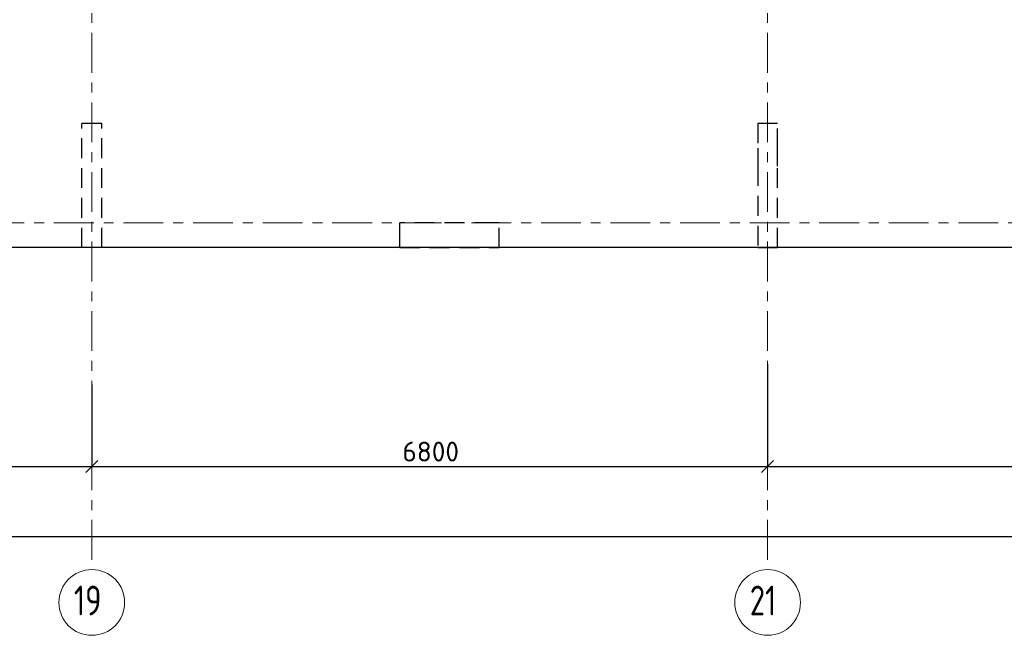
# Model space of a CAD drawing. Header units: metres. Extents: x -38 to 86, y -15 to 21.
# Tile 45 of 103: x 47 to 57, y -4 to 2. Entities that reach past the tile are written whole.
import ezdxf

# ---------------------------------------------------------------- set-up
doc = ezdxf.new("R2010")
doc.units = ezdxf.units.M
doc.header["$PDMODE"] = 65
for name, pattern in [('______11', [0.5, 0.4, -0.05, 0, -0.05]), ('______2', [0.27, 0.2, -0.07]), ('______5', [1.1, 0.8, -0.1, 0.1, -0.1])]:
    doc.linetypes.add(name, pattern=pattern)
for name, color, linetype, lineweight in [('XR$2$Осевая линия (1)', 7, '______5', 13), ('XR$2$Размерная линия (1)', 7, 'Continuous', 13), ('XR$3$Перекрытие (1)', 7, 'Continuous', 35)]:
    doc.layers.add(name, color=color, linetype=linetype, lineweight=lineweight)
doc.layers.add('XR$5$Стена_ бетон несущ.', color=7, linetype='Continuous', lineweight=70, true_color=0xb4b496)
doc.styles.add('ISOCPEUR', font='txt')
doc.dimstyles.new('DIMSTYLE_3', dxfattribs={"dimtxt": 0.2, "dimasz": 0.2, "dimexe": 0, "dimexo": 0, "dimgap": 0.1, "dimtad": 2, "dimdec": 0, "dimlfac": 1000, "dimrnd": 5, "dimzin": 12, "dimdsep": 46, "dimtxsty": 'ISOCPEUR', "dimblk1": 'ALL_ML_STRICH', "dimblk2": 'ALL_ML_STRICH', "dimsah": 1, "dimcen": 0, "dimclrd": 7, "dimclre": 256, "dimclrt": 7, "dimadec": 0, "dimazin": 0, "dimtfac": 1, "dimtdec": 0, "dimtix": 1, "dimtmove": 2, "dimatfit": 3, "dimfxl": 0, "dimtzin": 0, "dimlwd": 0, "dimlwe": -3, "dimarcsym": 0})

# ---------------------------------------------------------------- blocks, each defined once
blk = doc.blocks.new('ALL_ML_STRICH')
at = {"color": 0, "linetype": 'ByBlock', "lineweight": -2}
for p, q in [((0, -0.5), (0, 0.5)), ((-1, 0), (0.5, 0)), ((-0.3, -0.3), (0.3, 0.3))]:
    blk.add_line(p, q, dxfattribs=at)
blk = doc.blocks.new('*D12')
at = {"layer": 'DEFPOINTS', "color": 7, "linetype": 'Continuous', "lineweight": 13, "transparency": 33554687}
for p in [(0.5, -3.1033), (0.5, -3.1563), (61.6, -3.1401)]:
    blk.add_point(p, dxfattribs=at)
at = {"layer": 'XR$2$Размерная линия (1)', "color": 9, "linetype": 'Continuous', "lineweight": -2, "true_color": 0xc7c7c7, "transparency": 33554687}
for p, q in [((0.5, -3.1233), (0.5, -3.1563)), ((61.6, -3.1563), (61.6, -3.1563))]:
    blk.add_line(p, q, dxfattribs=at)
at = {"layer": 'XR$2$Размерная линия (1)', "color": 7, "linetype": 'Continuous', "lineweight": -2, "transparency": 33554687}
blk.add_line((0.5, -3.1563), (61.6, -3.1563), dxfattribs=at)
at = {"layer": 'XR$2$Размерная линия (1)', "color": 7, "linetype": 'Continuous', "lineweight": 13, "transparency": 33554687, "xscale": 0.2, "yscale": 0.2, "zscale": 0.2, "rotation": 180}
blk.add_blockref('ALL_ML_STRICH', (0.5, -3.1563), dxfattribs=at)
at = {"layer": 'XR$2$Размерная линия (1)', "color": 7, "linetype": 'Continuous', "lineweight": 13, "transparency": 33554687, "xscale": 0.2, "yscale": 0.2, "zscale": 0.2}
blk.add_blockref('ALL_ML_STRICH', (61.6, -3.1563), dxfattribs=at)
at = {"layer": 'XR$2$Размерная линия (1)', "color": 7, "linetype": 'Continuous', "lineweight": 13, "transparency": 33554687, "insert": (31.1, -3.0063), "char_height": 0.2, "width": 1, "attachment_point": 5, "style": 'ISOCPEUR'}
blk.add_mtext('\\A1;{61100}', dxfattribs=at)
blk = doc.blocks.new('*D23')
at = {"layer": 'DEFPOINTS', "color": 7, "linetype": 'Continuous', "lineweight": 13, "transparency": 33554687}
for p in [(41.45, -1.5748), (48.15, -1.6059), (41.45, -2.452)]:
    blk.add_point(p, dxfattribs=at)
at = {"layer": 'XR$2$Размерная линия (1)', "color": 9, "linetype": 'Continuous', "lineweight": -2, "true_color": 0xc7c7c7, "transparency": 33554687}
for p, q in [((41.45, -1.5948), (41.45, -2.452)), ((48.15, -1.6259), (48.15, -2.452))]:
    blk.add_line(p, q, dxfattribs=at)
at = {"layer": 'XR$2$Размерная линия (1)', "color": 7, "linetype": 'Continuous', "lineweight": -2, "transparency": 33554687}
blk.add_line((41.45, -2.452), (48.15, -2.452), dxfattribs=at)
at = {"layer": 'XR$2$Размерная линия (1)', "color": 7, "linetype": 'Continuous', "lineweight": 13, "transparency": 33554687, "xscale": 0.2, "yscale": 0.2, "zscale": 0.2, "rotation": 180}
blk.add_blockref('ALL_ML_STRICH', (41.45, -2.452), dxfattribs=at)
at = {"layer": 'XR$2$Размерная линия (1)', "color": 7, "linetype": 'Continuous', "lineweight": 13, "transparency": 33554687, "xscale": 0.2, "yscale": 0.2, "zscale": 0.2}
blk.add_blockref('ALL_ML_STRICH', (48.15, -2.452), dxfattribs=at)
at = {"layer": 'XR$2$Размерная линия (1)', "color": 7, "linetype": 'Continuous', "lineweight": 13, "transparency": 33554687, "insert": (44.81, -2.302), "char_height": 0.2, "width": 0.8, "attachment_point": 5, "style": 'ISOCPEUR'}
blk.add_mtext('\\A1;{6700}', dxfattribs=at)
blk = doc.blocks.new('*D24')
at = {"layer": 'DEFPOINTS', "color": 7, "linetype": 'Continuous', "lineweight": 13, "transparency": 33554687}
for p in [(54.95, -1.4027), (48.15, -1.6059), (48.15, -2.452)]:
    blk.add_point(p, dxfattribs=at)
at = {"layer": 'XR$2$Размерная линия (1)', "color": 9, "linetype": 'Continuous', "lineweight": -2, "true_color": 0xc7c7c7, "transparency": 33554687}
for p, q in [((54.95, -1.4227), (54.95, -2.452)), ((48.15, -1.6259), (48.15, -2.452))]:
    blk.add_line(p, q, dxfattribs=at)
at = {"layer": 'XR$2$Размерная линия (1)', "color": 7, "linetype": 'Continuous', "lineweight": -2, "transparency": 33554687}
blk.add_line((48.15, -2.452), (54.95, -2.452), dxfattribs=at)
at = {"layer": 'XR$2$Размерная линия (1)', "color": 7, "linetype": 'Continuous', "lineweight": 13, "transparency": 33554687, "xscale": 0.2, "yscale": 0.2, "zscale": 0.2, "rotation": 180}
blk.add_blockref('ALL_ML_STRICH', (48.15, -2.452), dxfattribs=at)
at = {"layer": 'XR$2$Размерная линия (1)', "color": 7, "linetype": 'Continuous', "lineweight": 13, "transparency": 33554687, "xscale": 0.2, "yscale": 0.2, "zscale": 0.2}
blk.add_blockref('ALL_ML_STRICH', (54.95, -2.452), dxfattribs=at)
at = {"layer": 'XR$2$Размерная линия (1)', "color": 7, "linetype": 'Continuous', "lineweight": 13, "transparency": 33554687, "insert": (51.56, -2.302), "char_height": 0.2, "width": 0.8, "attachment_point": 5, "style": 'ISOCPEUR'}
blk.add_mtext('\\A1;{6800}', dxfattribs=at)
blk = doc.blocks.new('*D25')
at = {"layer": 'DEFPOINTS', "color": 7, "linetype": 'Continuous', "lineweight": 13, "transparency": 33554687}
for p in [(61.6, -1.033), (54.95, -1.4027), (54.95, -2.452)]:
    blk.add_point(p, dxfattribs=at)
at = {"layer": 'XR$2$Размерная линия (1)', "color": 9, "linetype": 'Continuous', "lineweight": -2, "true_color": 0xc7c7c7, "transparency": 33554687}
for p, q in [((61.6, -1.053), (61.6, -2.452)), ((54.95, -1.4227), (54.95, -2.452))]:
    blk.add_line(p, q, dxfattribs=at)
at = {"layer": 'XR$2$Размерная линия (1)', "color": 7, "linetype": 'Continuous', "lineweight": -2, "transparency": 33554687}
blk.add_line((54.95, -2.452), (61.6, -2.452), dxfattribs=at)
at = {"layer": 'XR$2$Размерная линия (1)', "color": 7, "linetype": 'Continuous', "lineweight": 13, "transparency": 33554687, "xscale": 0.2, "yscale": 0.2, "zscale": 0.2, "rotation": 180}
blk.add_blockref('ALL_ML_STRICH', (54.95, -2.452), dxfattribs=at)
at = {"layer": 'XR$2$Размерная линия (1)', "color": 7, "linetype": 'Continuous', "lineweight": 13, "transparency": 33554687, "xscale": 0.2, "yscale": 0.2, "zscale": 0.2}
blk.add_blockref('ALL_ML_STRICH', (61.6, -2.452), dxfattribs=at)
at = {"layer": 'XR$2$Размерная линия (1)', "color": 7, "linetype": 'Continuous', "lineweight": 13, "transparency": 33554687, "insert": (58.285, -2.302), "char_height": 0.2, "width": 0.8, "attachment_point": 5, "style": 'ISOCPEUR'}
blk.add_mtext('\\A1;{6650}', dxfattribs=at)

msp = doc.modelspace()

# ---------------------------------------------------------------- linework, layer by layer
at = {"layer": 'XR$2$Осевая линия (1)', "color": 253, "linetype": '______11', "lineweight": 13, "true_color": 0xa0a0a0, "transparency": 33554687}
for p, q in [((54.95, -3.39), (54.95, 8.98)), ((48.15, -3.39), (48.15, 8.13)), ((-2.63, 0), (62.6, 0))]:
    msp.add_line(p, q, dxfattribs=at)
at = {"layer": 'XR$2$Осевая линия (1)', "color": 7, "linetype": 'Continuous', "lineweight": 13, "transparency": 33554687}
for centre in [(48.1504, -3.8199), (54.9504, -3.8199)]:
    msp.add_circle(centre, 0.3304, dxfattribs=at)
at = {"layer": 'XR$3$Перекрытие (1)', "color": 7, "linetype": 'Continuous', "lineweight": 25, "transparency": 33554687}
msp.add_line((61.85, -0.2498), (32.725, -0.2498), dxfattribs=at)
at = {"layer": 'XR$5$Стена_ бетон несущ.', "color": 253, "linetype": '______2', "lineweight": -3, "true_color": 0xa0a0a0, "transparency": 33554687}
for p, q in [((48.25, 1), (48.05, 1)), ((48.05, -0.25), (48.05, 1)), ((48.25, -0.25), (48.25, 1)), ((55.05, 1), (54.85, 1)), ((54.85, 1), (54.85, 0.75)), ((55.05, 0.75), (55.05, 1)), ((54.85, 0.75), (54.85, 0.57)), ((55.05, 0.57), (55.05, 0.75)), ((54.85, 0.57), (54.85, -0.25)), ((55.05, -0.25), (55.05, 0.57)), ((51.2497, -0.2), (51.2497, 0)), ((52.1998, 0), (51.2497, 0)), ((52.25, 0), (52.1998, 0)), ((52.25, -0.25), (52.25, 0)), ((48.25, -0.25), (48.05, -0.25)), ((51.2497, -0.25), (51.2497, -0.2)), ((51.2497, -0.25), (52.25, -0.25)), ((54.85, -0.25), (55.05, -0.25))]:
    msp.add_line(p, q, dxfattribs=at)

# ---------------------------------------------------------------- texts
at = {"layer": 'XR$2$Осевая линия (1)', "color": 7, "linetype": 'Continuous', "lineweight": 13, "transparency": 33554687, "char_height": 0.3, "width": 0.472281, "attachment_point": 7, "style": 'ISOCPEUR'}
for s, insert in [('\\W0.75;19', (47.9704, -3.9504)), ('\\W0.75;21', (54.7704, -3.9504))]:
    msp.add_mtext(s, dxfattribs=dict(at, insert=insert))

# ---------------------------------------------------------------- dimensions: what is measured, and where the dimension line sits
at = {"layer": 'XR$2$Размерная линия (1)', "color": 7, "linetype": 'Continuous', "lineweight": 13, "transparency": 33554687}
for base, p1, p2, picture, middle in [((61.6, -2.452), (54.95, -1.4227), (61.6, -1.053), '*D25', (58.285, -2.302)), ((54.95, -2.452), (48.15, -1.6259), (54.95, -1.4227), '*D24', (51.56, -2.302)), ((48.15, -2.452), (41.45, -1.5948), (48.15, -1.6259), '*D23', (44.81, -2.302)), ((61.6, -3.1563), (0.5, -3.1233), (61.6, -3.1563), '*D12', (31.1, -3.0063))]:
    dim = msp.add_linear_dim(base=base, p1=p1, p2=p2, dimstyle='DIMSTYLE_3', override={"dimpost": '<>', "dimclrd": 7, "dimclre": 9, "dimclrt": 7, "dimlwd": 0, "dimlwe": 65533}, dxfattribs=at)
    dim.commit()
    dim.dimension.update_dxf_attribs({"geometry": picture, "text_midpoint": middle, "dimtype": 160})

doc.saveas('drawing.dxf')
